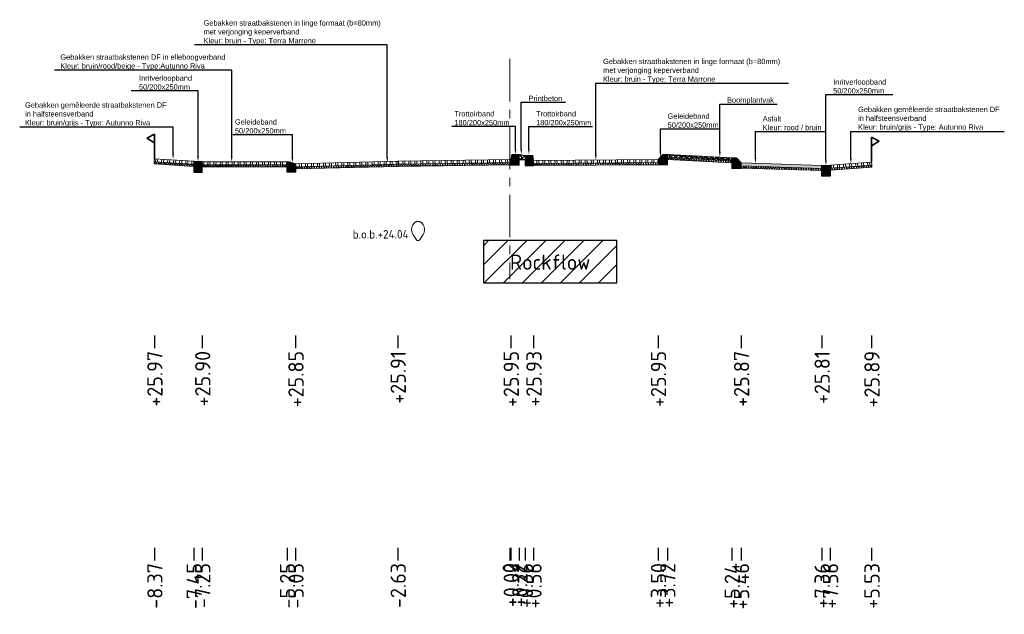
# Model space of a CAD drawing. Header units: metres. Extents: x 198530 to 198748, y 355169 to 355318.
# Tile 13 of 37: x 198532 to 198555, y 355303 to 355317. Entities that reach past the tile are written whole.
import ezdxf
from ezdxf import colors
from ezdxf.entities.mleader import LeaderData, LeaderLine
from ezdxf.math import Vec2, Vec3

# ---------------------------------------------------------------- set-up
doc = ezdxf.new("R2010")
doc.units = ezdxf.units.M
doc.linetypes.add('AM-AS', pattern=[16, 10, -2, 2, -2])
doc.linetypes.add('RI-GWA', pattern=[18.45, 6, -1.8, 1.75, -1.8, 1.75, -1.8, 1.75, -1.8])
doc.layers.get('Defpoints').update_dxf_attribs({"lineweight": 25})
for name, color, linetype, lineweight in [('B-WE-RI-GWA-BESTAANDE RIOLERING', 252, 'RI-GWA', 18), ('C3D-LABELS', 7, 'Continuous', 25), ('N-WE-AM-AS-G', 10, 'AM-AS', 18), ('N-WE-VH-TROTTOIRBAND 180 200', 7, 'RI-GWA', 18), ('N-WE-VH-TROTTOIRBAND 180 200-A', 252, 'RI-GWA', 18), ('N-WE-VH-VERHARDING_FUNDERING-G', 7, 'Continuous', 35), ('X-XX-AL-T25', 7, 'Continuous', 25)]:
    doc.layers.add(name, color=color, linetype=linetype, lineweight=lineweight)
for name, color, linetype in [('N-WE-AL-DETAIL-G', 7, 'Continuous'), ('N-WE-VH-ROCKFLOW-G', 10, 'Continuous'), ('N-WE-VH-VERHARDING_PRINTBETON-A', 252, 'Continuous')]:
    doc.layers.add(name, color=color, linetype=linetype)
doc.styles.add('NLCS-ISO', font='NLCS-ISO.ttf')
doc.styles.add('NLCS-ISO-M200-T25', font='NLCS-ISO.ttf', dxfattribs={"height": 0.5})
doc.styles.add('NLCS-ISO-M50-T25', font='NLCS-ISO.ttf', dxfattribs={"height": 0.125})
pattern_1 = [(60, (-3613.88653, -302.51122), (-0.0433012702, 0.025), []), (120, (-3613.88653, -302.51122), (-0.0433012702, -0.025), [])]

# ---------------------------------------------------------------- blocks, each defined once
blk = doc.blocks.new('Geleideband_5-20x25')
at = {"layer": 'N-WE-AL-DETAIL-G'}
h = blk.add_hatch(color=252, dxfattribs=at)
h.dxf.hatch_style = 1
h.paths.add_polyline_path([(0.2, -0.25), (0, -0.25), (0, 0), (0.05, 0), (0.2, -0.05)])
blk.add_lwpolyline([(0.2, -0.25), (0, -0.25), (0, 0), (0.05, 0), (0.2, -0.05)], close=True)
blk = doc.blocks.new('*U115')
at = {"lineweight": 9}
h = blk.add_hatch(dxfattribs=at)
h.set_pattern_fill('GRAVEL', color=252, scale=0.005)
h.paths.add_polyline_path([(0, 0), (-1.521, -0.038), (-1.521, -0.108), (0.001, -0.07)])
h = blk.add_hatch(dxfattribs=at)
h.set_pattern_fill('AVH-ASFALT', color=252, scale=0.05, pattern_type=2)
h.set_pattern_definition(pattern_1)
h.paths.add_polyline_path([(0.001, -0.07), (-1.521, -0.108), (-1.521, -0.158), (0.001, -0.12)])
for points in [[(0.001, -0.12), (-1.521, -0.158), (-1.522, -0.038), (0, 0)], [(0.001, -0.07), (-1.521, -0.108)]]:
    blk.add_lwpolyline(points, dxfattribs=at)
at = {"layer": 'Defpoints', "color": 6, "lineweight": 9}
for points in [[(0, 0), (-1.521, -0.038), (-1.521, -0.108), (0.001, -0.07)], [(0.001, -0.07), (-1.521, -0.108), (-1.521, -0.158), (0.001, -0.12)]]:
    blk.add_lwpolyline(points, close=True, dxfattribs=at)
blk = doc.blocks.new('Inritverloopband_20x25')
at = {"layer": 'N-WE-AL-DETAIL-G'}
h = blk.add_hatch(color=252, dxfattribs=at)
h.dxf.hatch_style = 1
h.paths.add_polyline_path([(0.2, -0.25), (0, -0.25), (0, 0), (0.2, 0)])
blk.add_lwpolyline([(0.2, -0.25), (0, -0.25), (0, 0), (0.2, 0)], close=True)
blk.add_lwpolyline([(0.2, 0), (0.2, 0.01)])
blk = doc.blocks.new('*U73')
at = {"lineweight": 9}
h = blk.add_hatch(dxfattribs=at)
h.set_pattern_fill('ANSI32', color=252, scale=0.015, angle=47)
h.paths.add_polyline_path([(0, 0), (-0.978, -0.024), (-0.977, -0.094), (0.001, -0.07)])
h = blk.add_hatch(dxfattribs=at)
h.set_pattern_fill('AVH-ASFALT', color=252, scale=0.05, pattern_type=2)
h.set_pattern_definition(pattern_1)
h.paths.add_polyline_path([(0.001, -0.07), (-0.977, -0.094), (-0.977, -0.144), (0.001, -0.12)])
for points in [[(0.001, -0.12), (-0.977, -0.144), (-0.978, -0.024), (0, 0)], [(0.001, -0.07), (-0.977, -0.094)]]:
    blk.add_lwpolyline(points, dxfattribs=at)
at = {"layer": 'Defpoints', "color": 6, "lineweight": 9}
for points in [[(0, 0), (-0.978, -0.024), (-0.977, -0.094), (0.001, -0.07)], [(0.001, -0.07), (-0.977, -0.094), (-0.977, -0.144), (0.001, -0.12)]]:
    blk.add_lwpolyline(points, close=True, dxfattribs=at)
blk = doc.blocks.new('OBJ_Grens')
at = {"layer": 'N-WE-VH-VERHARDING_FUNDERING-G'}
for p, q in [((0, 0), (0, 0.586)), ((0, 0.586), (0.179, 0.496)), ((0.179, 0.496), (0, 0.386))]:
    blk.add_line(p, q, dxfattribs=at)
blk = doc.blocks.new('*U103')
at = {"lineweight": 9}
h = blk.add_hatch(color=252, dxfattribs=at)
h.dxf.hatch_style = 1
h.paths.add_polyline_path([(0, 0), (-1.9, -0.048), (-1.899, -0.117), (0.001, -0.07)])
h = blk.add_hatch(dxfattribs=at)
h.set_pattern_fill('AVH-ASFALT', color=252, scale=0.05, pattern_type=2)
h.set_pattern_definition(pattern_1)
h.paths.add_polyline_path([(0.001, -0.07), (-1.899, -0.117), (-1.899, -0.167), (0.001, -0.12)])
for points in [[(0.001, -0.12), (-1.899, -0.167), (-1.9, -0.048), (0, 0)], [(0.001, -0.07), (-1.899, -0.117)]]:
    blk.add_lwpolyline(points, dxfattribs=at)
at = {"layer": 'Defpoints', "color": 6, "lineweight": 9}
for points in [[(0, 0), (-1.9, -0.048), (-1.899, -0.117), (0.001, -0.07)], [(0.001, -0.07), (-1.899, -0.117), (-1.899, -0.167), (0.001, -0.12)]]:
    blk.add_lwpolyline(points, close=True, dxfattribs=at)
blk = doc.blocks.new('*U74')
at = {"lineweight": 9}
h = blk.add_hatch(dxfattribs=at)
h.set_pattern_fill('ANSI32', color=252, scale=0.015, angle=47)
h.paths.add_polyline_path([(0, 0), (-2.665, -0.067), (-2.664, -0.137), (0.001, -0.07)])
h = blk.add_hatch(dxfattribs=at)
h.set_pattern_fill('AVH-ASFALT', color=252, scale=0.05, pattern_type=2)
h.set_pattern_definition(pattern_1)
h.paths.add_polyline_path([(0.001, -0.07), (-2.664, -0.137), (-2.664, -0.187), (0.001, -0.12)])
for points in [[(0.001, -0.12), (-2.664, -0.187), (-2.665, -0.067), (0, 0)], [(0.001, -0.07), (-2.664, -0.137)]]:
    blk.add_lwpolyline(points, dxfattribs=at)
at = {"layer": 'Defpoints', "color": 6, "lineweight": 9}
for points in [[(0, 0), (-2.665, -0.067), (-2.664, -0.137), (0.001, -0.07)], [(0.001, -0.07), (-2.664, -0.137), (-2.664, -0.187), (0.001, -0.12)]]:
    blk.add_lwpolyline(points, close=True, dxfattribs=at)
blk = doc.blocks.new('*U75')
at = {"lineweight": 9}
h = blk.add_hatch(dxfattribs=at)
h.set_pattern_fill('ANSI32', color=252, scale=0.015, angle=47)
h.paths.add_polyline_path([(0, 0), (-2.411, -0.06), (-2.411, -0.13), (0.001, -0.07)])
h = blk.add_hatch(dxfattribs=at)
h.set_pattern_fill('AVH-ASFALT', color=252, scale=0.05, pattern_type=2)
h.set_pattern_definition(pattern_1)
h.paths.add_polyline_path([(0.001, -0.07), (-2.411, -0.13), (-2.411, -0.18), (0.001, -0.12)])
for points in [[(0.001, -0.12), (-2.411, -0.18), (-2.411, -0.06), (0, 0)], [(0.001, -0.07), (-2.411, -0.13)]]:
    blk.add_lwpolyline(points, dxfattribs=at)
at = {"layer": 'Defpoints', "color": 6, "lineweight": 9}
for points in [[(0, 0), (-2.411, -0.06), (-2.411, -0.13), (0.001, -0.07)], [(0.001, -0.07), (-2.411, -0.13), (-2.411, -0.18), (0.001, -0.12)]]:
    blk.add_lwpolyline(points, close=True, dxfattribs=at)
blk = doc.blocks.new('*U76')
at = {"lineweight": 9}
h = blk.add_hatch(dxfattribs=at)
h.set_pattern_fill('ANSI32', color=252, scale=0.015, angle=47)
h.paths.add_polyline_path([(0, 0), (-2.936, -0.073), (-2.935, -0.143), (0.001, -0.07)])
h = blk.add_hatch(dxfattribs=at)
h.set_pattern_fill('AVH-ASFALT', color=252, scale=0.05, pattern_type=2)
h.set_pattern_definition(pattern_1)
h.paths.add_polyline_path([(0.001, -0.07), (-2.935, -0.143), (-2.935, -0.193), (0.001, -0.12)])
for points in [[(0.001, -0.12), (-2.935, -0.193), (-2.936, -0.073), (0, 0)], [(0.001, -0.07), (-2.935, -0.143)]]:
    blk.add_lwpolyline(points, dxfattribs=at)
at = {"layer": 'Defpoints', "color": 6, "lineweight": 9}
for points in [[(0, 0), (-2.936, -0.073), (-2.935, -0.143), (0.001, -0.07)], [(0.001, -0.07), (-2.935, -0.143), (-2.935, -0.193), (0.001, -0.12)]]:
    blk.add_lwpolyline(points, close=True, dxfattribs=at)
blk = doc.blocks.new('*U77')
at = {"lineweight": 9}
h = blk.add_hatch(dxfattribs=at)
h.set_pattern_fill('ANSI32', color=252, scale=0.015, angle=47)
h.paths.add_polyline_path([(0, 0), (-1.999, -0.05), (-1.999, -0.12), (0.001, -0.07)])
h = blk.add_hatch(dxfattribs=at)
h.set_pattern_fill('AVH-ASFALT', color=252, scale=0.05, pattern_type=2)
h.set_pattern_definition(pattern_1)
h.paths.add_polyline_path([(0.001, -0.07), (-1.999, -0.12), (-1.999, -0.17), (0.001, -0.12)])
for points in [[(0.001, -0.12), (-1.999, -0.17), (-1.999, -0.05), (0, 0)], [(0.001, -0.07), (-1.999, -0.12)]]:
    blk.add_lwpolyline(points, dxfattribs=at)
at = {"layer": 'Defpoints', "color": 6, "lineweight": 9}
for points in [[(0, 0), (-1.999, -0.05), (-1.999, -0.12), (0.001, -0.07)], [(0.001, -0.07), (-1.999, -0.12), (-1.999, -0.17), (0.001, -0.12)]]:
    blk.add_lwpolyline(points, close=True, dxfattribs=at)
blk = doc.blocks.new('*U78')
at = {"lineweight": 9}
h = blk.add_hatch(dxfattribs=at)
h.set_pattern_fill('ANSI32', color=252, scale=0.015, angle=47)
h.paths.add_polyline_path([(0, 0), (-0.93, -0.023), (-0.929, -0.093), (0.001, -0.07)])
h = blk.add_hatch(dxfattribs=at)
h.set_pattern_fill('AVH-ASFALT', color=252, scale=0.05, pattern_type=2)
h.set_pattern_definition(pattern_1)
h.paths.add_polyline_path([(0.001, -0.07), (-0.929, -0.093), (-0.929, -0.143), (0.001, -0.12)])
for points in [[(0.001, -0.12), (-0.929, -0.143), (-0.93, -0.023), (0, 0)], [(0.001, -0.07), (-0.929, -0.093)]]:
    blk.add_lwpolyline(points, dxfattribs=at)
at = {"layer": 'Defpoints', "color": 6, "lineweight": 9}
for points in [[(0, 0), (-0.93, -0.023), (-0.929, -0.093), (0.001, -0.07)], [(0.001, -0.07), (-0.929, -0.093), (-0.929, -0.143), (0.001, -0.12)]]:
    blk.add_lwpolyline(points, close=True, dxfattribs=at)

msp = doc.modelspace()

# ---------------------------------------------------------------- hatches: boundary and pattern name
at = {"layer": 'N-WE-VH-ROCKFLOW-G'}
h = msp.add_hatch(dxfattribs=at)
h.set_pattern_fill('ANSI31', color=256, scale=0.1)
h.set_pattern_definition([(45, (0, 22), (-0.22450640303, 0.22450640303), [])])
h.paths.add_polyline_path([(198543.14, 355311.042), (198546.29, 355311.042), (198546.29, 355312.042), (198543.14, 355312.042)])
h.paths.add_polyline_path([(198543.643, 355311.119), (198545.767, 355311.119), (198545.767, 355311.983), (198543.643, 355311.983)], flags=24)
at = {"layer": 'N-WE-VH-TROTTOIRBAND 180 200-A'}
h = msp.add_hatch(color=256, dxfattribs=at)
h.dxf.hatch_style = 1
h.paths.add_polyline_path([(198543.807, 355314.071), (198543.987, 355314.071), (198543.987, 355313.821), (198543.787, 355313.821), (198543.787, 355313.951)])
h = msp.add_hatch(color=256, dxfattribs=at)
h.dxf.hatch_style = 1
h.paths.add_polyline_path([(198544.303, 355314.051), (198544.123, 355314.051), (198544.123, 355313.801), (198544.323, 355313.801), (198544.323, 355313.931)])
h = msp.add_hatch(color=256, dxfattribs=at)
h.dxf.hatch_style = 1
h.paths.add_polyline_path([(198547.37, 355314.075), (198547.26, 355313.951), (198547.26, 355313.825), (198547.48, 355313.825), (198547.48, 355314.075)])
h = msp.add_hatch(color=256, dxfattribs=at)
h.dxf.hatch_style = 1
h.paths.add_polyline_path([(198549.11, 355313.995), (198549.22, 355313.871), (198549.22, 355313.745), (198549, 355313.745), (198549, 355313.995)])
at = {"layer": 'N-WE-VH-VERHARDING_PRINTBETON-A', "lineweight": 9}
h = msp.add_hatch(dxfattribs=at)
h.set_pattern_fill('ANSI37', color=256, scale=0.02, angle=-9.798)
h.set_pattern_definition([(35.202017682, (453234.140436, 672169.147095), (-0.036605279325, 0.051887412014), []), (125.202017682, (453234.140436, 672169.147095), (-0.051887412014, -0.036605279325), [])])
h.paths.add_polyline_path([(198543.987, 355314.071), (198543.987, 355313.95), (198544.123, 355313.95), (198544.123, 355314.051)])

# ---------------------------------------------------------------- linework, layer by layer
at = {"layer": 'B-WE-RI-GWA-BESTAANDE RIOLERING'}
msp.add_lwpolyline([(198541.559, 355312.062, 0.52368), (198541.639, 355312.062), (198541.714, 355312.174, 0.298001), (198541.714, 355312.424, 0.586887), (198541.484, 355312.424, 0.298001), (198541.484, 355312.174)], format="xyb", close=True, dxfattribs=at)
at = {"layer": 'C3D-LABELS', "color": 7, "linetype": 'Continuous', "lineweight": 25}
for p, q in [((198535.382, 355309.802), (198535.382, 355309.502)), ((198536.51, 355309.802), (198536.51, 355309.502)), ((198538.71, 355309.802), (198538.71, 355309.502)), ((198541.121, 355309.802), (198541.121, 355309.502)), ((198543.787, 355309.802), (198543.787, 355309.502)), ((198544.323, 355309.802), (198544.323, 355309.502)), ((198547.26, 355309.802), (198547.26, 355309.502)), ((198549.22, 355309.802), (198549.22, 355309.502)), ((198551.12, 355309.802), (198551.12, 355309.502)), ((198552.296, 355309.802), (198552.296, 355309.502)), ((198535.382, 355304.801), (198535.382, 355304.501)), ((198536.31, 355304.801), (198536.31, 355304.501)), ((198536.51, 355304.801), (198536.51, 355304.501)), ((198538.51, 355304.801), (198538.51, 355304.501)), ((198538.71, 355304.801), (198538.71, 355304.501)), ((198541.121, 355304.801), (198541.121, 355304.501)), ((198543.76, 355304.801), (198543.76, 355304.501)), ((198543.787, 355304.801), (198543.787, 355304.501)), ((198543.987, 355304.801), (198543.987, 355304.501)), ((198544.123, 355304.801), (198544.123, 355304.501)), ((198544.323, 355304.801), (198544.323, 355304.501)), ((198547.26, 355304.801), (198547.26, 355304.501)), ((198547.48, 355304.801), (198547.48, 355304.501)), ((198549, 355304.801), (198549, 355304.501)), ((198549.22, 355304.801), (198549.22, 355304.501)), ((198551.12, 355304.801), (198551.12, 355304.501)), ((198551.32, 355304.801), (198551.32, 355304.501)), ((198552.296, 355304.801), (198552.296, 355304.501))]:
    msp.add_line(p, q, dxfattribs=at)
at = {"layer": 'N-WE-AL-DETAIL-G'}
for points in [[(198543.987, 355314.071), (198544.123, 355314.051), (198544.123, 355313.95)], [(198543.987, 355313.95), (198544.123, 355313.95)]]:
    msp.add_lwpolyline(points, dxfattribs=at)
at = {"layer": 'N-WE-AM-AS-G', "ltscale": 0.1}
msp.add_lwpolyline([(198543.76, 355316.324), (198543.76, 355311.135)], dxfattribs=at)
at = {"layer": 'N-WE-VH-ROCKFLOW-G'}
msp.add_lwpolyline([(198543.14, 355311.042), (198546.29, 355311.042), (198546.29, 355312.042), (198543.14, 355312.042)], close=True, dxfattribs=at)
at = {"layer": 'N-WE-VH-TROTTOIRBAND 180 200'}
for points in [[(198543.807, 355314.071), (198543.987, 355314.071), (198543.987, 355313.821), (198543.787, 355313.821), (198543.787, 355313.951)], [(198544.303, 355314.051), (198544.123, 355314.051), (198544.123, 355313.801), (198544.323, 355313.801), (198544.323, 355313.931)], [(198547.37, 355314.075), (198547.26, 355313.951), (198547.26, 355313.825), (198547.48, 355313.825), (198547.48, 355314.075)], [(198549.11, 355313.995), (198549.22, 355313.871), (198549.22, 355313.745), (198549, 355313.745), (198549, 355313.995)]]:
    msp.add_lwpolyline(points, close=True, dxfattribs=at)

# ---------------------------------------------------------------- block references
at = {"layer": 'N-WE-AL-DETAIL-G', "xscale": -1}
for name, p in [('OBJ_Grens', (198535.381, 355313.961)), ('Inritverloopband_20x25', (198536.51, 355313.901))]:
    msp.add_blockref(name, p, dxfattribs=at)
at = {"layer": 'N-WE-AL-DETAIL-G'}
for name, p in [('OBJ_Grens', (198552.296, 355313.891)), ('Geleideband_5-20x25', (198538.51, 355313.901)), ('Inritverloopband_20x25', (198551.12, 355313.811))]:
    msp.add_blockref(name, p, dxfattribs=at)
at = {"layer": 'N-WE-AL-DETAIL-G', "xscale": -1}
for name, p, rotation in [('*U78', (198535.382, 355313.971), 357.7726938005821), ('*U77', (198536.51, 355313.901), 1.432078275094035), ('*U75', (198538.71, 355313.851), 2.859418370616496), ('*U103', (198549.22, 355313.871), 359.6232563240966)]:
    msp.add_blockref(name, p, dxfattribs=dict(at, rotation=rotation))
at = {"layer": 'N-WE-AL-DETAIL-G'}
for name, p, rotation in [('*U74', (198543.787, 355313.951), 359.4258875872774), ('*U76', (198547.26, 355313.951), 358.9580631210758), ('*U115', (198549, 355313.995), 355.5551163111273), ('*U73', (198552.296, 355313.891), 2.681987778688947)]:
    msp.add_blockref(name, p, dxfattribs=dict(at, rotation=rotation))

# ---------------------------------------------------------------- texts
at = {"layer": 'B-WE-RI-GWA-BESTAANDE RIOLERING', "insert": (198540.056, 355312.29), "char_height": 0.2, "attachment_point": 1, "style": 'NLCS-ISO-M200-T25'}
msp.add_mtext_dynamic_manual_height_columns('b.o.b.+24.04', width=1.70356, gutter_width=2.5, heights=[0.543], dxfattribs=at)
at = {"layer": 'C3D-LABELS', "color": 7, "linetype": 'Continuous', "lineweight": 25, "char_height": 0.36, "attachment_point": 6, "rotation": 90, "style": 'NLCS-ISO'}
for s, insert in [('+25.97', (198535.392, 355309.441)), ('+25.90', (198536.52, 355309.441)), ('+25.85', (198538.72, 355309.441)), ('+25.91', (198541.131, 355309.441)), ('+25.95', (198543.797, 355309.441)), ('+25.93', (198544.333, 355309.441)), ('+25.95', (198547.27, 355309.441)), ('+25.87', (198549.23, 355309.441)), ('+25.81', (198551.13, 355309.441)), ('+25.89', (198552.306, 355309.441)), ('-8.37', (198535.392, 355304.44)), ('-7.45', (198536.32, 355304.44)), ('-7.25', (198536.52, 355304.44)), ('-5.25', (198538.52, 355304.44)), ('-5.05', (198538.72, 355304.44)), ('-2.63', (198541.131, 355304.44)), ('0', (198543.77, 355304.44)), ('+0.02', (198543.797, 355304.44)), ('+0.22', (198543.997, 355304.44)), ('+0.36', (198544.133, 355304.44)), ('+0.56', (198544.333, 355304.44)), ('+3.50', (198547.27, 355304.44)), ('+3.72', (198547.49, 355304.44)), ('+5.24', (198549.01, 355304.44)), ('+5.46', (198549.23, 355304.44)), ('+7.36', (198551.13, 355304.44)), ('+7.56', (198551.33, 355304.44)), ('+5.53', (198552.306, 355304.44))]:
    msp.add_mtext(s, dxfattribs=dict(at, insert=insert))
at = {"layer": 'N-WE-VH-ROCKFLOW-G', "insert": (198543.769, 355311.713), "char_height": 0.36, "attachment_point": 1, "style": 'NLCS-ISO'}
msp.add_mtext('Rockflow', dxfattribs=at)

# ---------------------------------------------------------------- leaders
at = {"layer": 'X-XX-AL-T25'}
ml = msp.add_multileader_mtext('Standard', dxfattribs=at)
ml.set_content('{\\fArial|b0|i0|c0|p34;Gebakken straatbakstenen in linge formaat (b=80mm) \\Pmet verjonging keperverband\\PKleur: bruin - Type: Terra Marrone}', color=256, style='NLCS-ISO-M50-T25')
ml.set_leader_properties(color=256, linetype='ByLayer', lineweight=-1)
ml.build(insert=Vec2(0, 0))
ml.multileader.update_dxf_attribs({"text_left_attachment_type": 5, "text_right_attachment_type": 5, "dogleg_length": 0.125, "arrow_head_size": 0.125})
ctx = ml.context
ctx.base_point, ctx.char_height, ctx.arrow_head_size, ctx.landing_gap_size, ctx.plane_origin = Vec3(198536.495, 355316.654), 0.125, 0.125, 0.045, Vec3(198541.392, 355314.224)
ctx.left_attachment, ctx.right_attachment = 5, 5
notes = []
notes.append((ctx, [(1, (1, 1, 0), (198540.873, 355316.654), (-1, 0), 0.125, [(0, [(198540.873, 355313.876)], 0, [])])]))
ctx.mtext.insert, ctx.mtext.flow_direction = Vec3(198536.54, 355317.235), 5
ml = msp.add_multileader_mtext('Standard', dxfattribs=at)
ml.set_content('{\\fArial|b0|i0|c0|p34;Gebakken straatbakstenen DF in elleboogverband\\PKleur: bruin/rood/beige - Type:Autunno Riva}', color=256, style='NLCS-ISO-M50-T25')
ml.set_leader_properties(color=256, linetype='ByLayer', lineweight=-1)
ml.build(insert=Vec2(0, 0))
ml.multileader.update_dxf_attribs({"text_left_attachment_type": 5, "text_right_attachment_type": 5, "dogleg_length": 0.125, "arrow_head_size": 0.125})
ctx = ml.context
ctx.base_point, ctx.char_height, ctx.arrow_head_size, ctx.landing_gap_size, ctx.plane_origin = Vec3(198533.117, 355316.056), 0.125, 0.125, 0.045, Vec3(198535.646, 355314.191)
ctx.left_attachment, ctx.right_attachment = 5, 5
notes.append((ctx, [(1, (1, 1, 0), (198537.203, 355316.056), (-1, 0), 0.125, [(0, [(198537.203, 355313.901)], 0, [])])]))
ctx.mtext.insert, ctx.mtext.flow_direction = Vec3(198533.162, 355316.43), 5
ml = msp.add_multileader_mtext('Standard', dxfattribs=at)
ml.set_content('{\\fArial|b0|i0|c0|p34;Gebakken straatbakstenen in linge formaat (b=80mm) \\Pmet verjonging keperverband\\PKleur: bruin - Type: Terra Marrone}', color=256, style='NLCS-ISO-M50-T25')
ml.set_leader_properties(color=256, linetype='ByLayer', lineweight=-1)
ml.build(insert=Vec2(0, 0))
ml.multileader.update_dxf_attribs({"text_left_attachment_type": 5, "text_right_attachment_type": 5, "dogleg_length": 0.125, "arrow_head_size": 0.125})
ctx = ml.context
ctx.base_point, ctx.char_height, ctx.arrow_head_size, ctx.landing_gap_size, ctx.plane_origin = Vec3(198545.917, 355315.749), 0.125, 0.125, 0.045, Vec3(198546.311, 355314.289)
ctx.left_attachment, ctx.right_attachment = 5, 5
notes.append((ctx, [(0, (1, 1, 0), (198545.792, 355315.749), (1, 0), 0.125, [(0, [(198545.792, 355313.941)], 0, [])])]))
ctx.mtext.insert, ctx.mtext.flow_direction = Vec3(198545.962, 355316.329), 5
ml = msp.add_multileader_mtext('Standard', dxfattribs=at)
ml.set_content('{\\fArial|b0|i0|c0|p34;Inritverloopband \\P50/200x250mm}', color=256, style='NLCS-ISO-M50-T25')
ml.set_leader_properties(color=256, linetype='ByLayer', lineweight=-1)
ml.build(insert=Vec2(0, 0))
ml.multileader.update_dxf_attribs({"text_left_attachment_type": 5, "text_right_attachment_type": 5, "dogleg_length": 0.125, "arrow_head_size": 0.125})
ctx = ml.context
ctx.base_point, ctx.char_height, ctx.arrow_head_size, ctx.landing_gap_size, ctx.plane_origin = Vec3(198534.972, 355315.574), 0.125, 0.125, 0.045, Vec3(198536.929, 355314.249)
ctx.left_attachment, ctx.right_attachment = 5, 5
notes.append((ctx, [(1, (1, 1, 0), (198536.41, 355315.574), (-1, 0), 0.125, [(0, [(198536.41, 355313.901)], 0, [])])]))
ctx.mtext.insert, ctx.mtext.flow_direction = Vec3(198535.017, 355315.934), 5
ml = msp.add_multileader_mtext('Standard', dxfattribs=at)
ml.set_content('{\\fArial|b0|i0|c0|p34;Inritverloopband \\P50/200x250mm}', color=256, style='NLCS-ISO-M50-T25')
ml.set_leader_properties(color=256, linetype='ByLayer', lineweight=-1)
ml.build(insert=Vec2(0, 0))
ml.multileader.update_dxf_attribs({"text_left_attachment_type": 5, "text_right_attachment_type": 5, "dogleg_length": 0.125, "arrow_head_size": 0.125})
ctx = ml.context
ctx.base_point, ctx.char_height, ctx.arrow_head_size, ctx.landing_gap_size, ctx.plane_origin = Vec3(198551.345, 355315.484), 0.125, 0.125, 0.045, Vec3(198551.739, 355314.159)
ctx.left_attachment, ctx.right_attachment = 5, 5
notes.append((ctx, [(0, (1, 1, 0), (198551.22, 355315.484), (1, 0), 0.125, [(0, [(198551.22, 355313.811)], 0, [])])]))
ctx.mtext.insert, ctx.mtext.flow_direction = Vec3(198551.39, 355315.844), 5
ml = msp.add_multileader_mtext('Standard', dxfattribs=at)
ml.set_content('{\\fArial|b0|i0|c0|p34;Gebakken gemêleerde straatbakstenen DF \\Pin halfsteensverband\\PKleur: bruin/grijs - Type: Autunno Riva}', color=256, style='NLCS-ISO-M50-T25')
ml.set_leader_properties(color=256, linetype='ByLayer', lineweight=-1)
ml.build(insert=Vec2(0, 0))
ml.multileader.update_dxf_attribs({"text_left_attachment_type": 5, "text_right_attachment_type": 5, "dogleg_length": 0.125, "arrow_head_size": 0.125})
ctx = ml.context
ctx.base_point, ctx.char_height, ctx.arrow_head_size, ctx.landing_gap_size, ctx.plane_origin = Vec3(198532.284, 355314.716), 0.125, 0.125, 0.045, Vec3(198534.264, 355314.249)
ctx.left_attachment, ctx.right_attachment = 5, 5
notes.append((ctx, [(1, (1, 1, 0), (198535.821, 355314.716), (-1, 0), 0.125, [(0, [(198535.821, 355313.959)], 0, [])])]))
ctx.mtext.insert, ctx.mtext.flow_direction = Vec3(198532.329, 355315.3), 5
ml = msp.add_multileader_mtext('Standard', dxfattribs=at)
ml.set_content('{\\fArial|b0|i0|c0|p34;Printbeton}', color=256, style='NLCS-ISO-M50-T25')
ml.set_leader_properties(color=256, linetype='ByLayer', lineweight=-1)
ml.build(insert=Vec2(0, 0))
ml.multileader.update_dxf_attribs({"text_left_attachment_type": 5, "text_right_attachment_type": 5, "dogleg_length": 0.125, "arrow_head_size": 0.125})
ctx = ml.context
ctx.base_point, ctx.char_height, ctx.arrow_head_size, ctx.landing_gap_size, ctx.plane_origin = Vec3(198544.159, 355315.307), 0.125, 0.125, 0.045, Vec3(198544.553, 355314.419)
ctx.left_attachment, ctx.right_attachment = 5, 5
notes.append((ctx, [(0, (1, 1, 0), (198544.034, 355315.307), (1, 0), 0.125, [(0, [(198544.034, 355314.071)], 0, [])])]))
ctx.mtext.insert, ctx.mtext.flow_direction = Vec3(198544.204, 355315.457), 5
ml = msp.add_multileader_mtext('Standard', dxfattribs=at)
ml.set_content('{\\fArial|b0|i0|c0|p34;Boomplantvak}', color=256, style='NLCS-ISO-M50-T25')
ml.set_leader_properties(color=256, linetype='ByLayer', lineweight=-1)
ml.build(insert=Vec2(0, 0))
ml.multileader.update_dxf_attribs({"text_left_attachment_type": 5, "text_right_attachment_type": 5, "dogleg_length": 0.125, "arrow_head_size": 0.125})
ctx = ml.context
ctx.base_point, ctx.char_height, ctx.arrow_head_size, ctx.landing_gap_size, ctx.plane_origin = Vec3(198548.842, 355315.259), 0.125, 0.125, 0.045, Vec3(198549.236, 355314.357)
ctx.left_attachment, ctx.right_attachment = 5, 5
notes.append((ctx, [(0, (1, 1, 0), (198548.717, 355315.259), (1, 0), 0.125, [(0, [(198548.717, 355314.009)], 0, [])])]))
ctx.mtext.insert, ctx.mtext.flow_direction = Vec3(198548.887, 355315.418), 5
ml = msp.add_multileader_mtext('Standard', dxfattribs=at)
ml.set_content('{\\fArial|b0|i0|c0|p34;Trottoirband\\P180/200x250mm}', color=256, style='NLCS-ISO-M50-T25')
ml.set_leader_properties(color=256, linetype='ByLayer', lineweight=-1)
ml.build(insert=Vec2(0, 0))
ml.multileader.update_dxf_attribs({"text_left_attachment_type": 5, "text_right_attachment_type": 5, "dogleg_length": 0.125, "arrow_head_size": 0.125})
ctx = ml.context
ctx.base_point, ctx.char_height, ctx.arrow_head_size, ctx.landing_gap_size, ctx.plane_origin = Vec3(198542.411, 355314.733), 0.125, 0.125, 0.045, Vec3(198544.416, 355314.419)
ctx.left_attachment, ctx.right_attachment = 5, 5
notes.append((ctx, [(1, (1, 1, 0), (198543.897, 355314.733), (-1, 0), 0.125, [(0, [(198543.897, 355314.071)], 0, [])])]))
ctx.mtext.insert, ctx.mtext.flow_direction = Vec3(198542.456, 355315.093), 5
ml = msp.add_multileader_mtext('Standard', dxfattribs=at)
ml.set_content('{\\fArial|b0|i0|c0|p34;Trottoirband\\P180/200x250mm}', color=256, style='NLCS-ISO-M50-T25')
ml.set_leader_properties(color=256, linetype='ByLayer', lineweight=-1)
ml.build(insert=Vec2(0, 0))
ml.multileader.update_dxf_attribs({"text_left_attachment_type": 5, "text_right_attachment_type": 5, "dogleg_length": 0.125, "arrow_head_size": 0.125})
ctx = ml.context
ctx.base_point, ctx.char_height, ctx.arrow_head_size, ctx.landing_gap_size, ctx.plane_origin = Vec3(198544.338, 355314.733), 0.125, 0.125, 0.045, Vec3(198544.732, 355314.419)
ctx.left_attachment, ctx.right_attachment = 5, 5
notes.append((ctx, [(0, (1, 1, 0), (198544.213, 355314.733), (1, 0), 0.125, [(0, [(198544.213, 355314.071)], 0, [])])]))
ctx.mtext.insert, ctx.mtext.flow_direction = Vec3(198544.383, 355315.093), 5
ml = msp.add_multileader_mtext('Standard', dxfattribs=at)
ml.set_content('{\\fArial|b0|i0|c0|p34;Geleideband\\P50/200x250mm}', color=256, style='NLCS-ISO-M50-T25')
ml.set_leader_properties(color=256, linetype='ByLayer', lineweight=-1)
ml.build(insert=Vec2(0, 0))
ml.multileader.update_dxf_attribs({"text_left_attachment_type": 5, "text_right_attachment_type": 5, "dogleg_length": 0.125, "arrow_head_size": 0.125})
ctx = ml.context
ctx.base_point, ctx.char_height, ctx.arrow_head_size, ctx.landing_gap_size, ctx.plane_origin = Vec3(198547.44, 355314.675), 0.125, 0.125, 0.045, Vec3(198547.834, 355314.361)
ctx.left_attachment, ctx.right_attachment = 5, 5
notes.append((ctx, [(0, (1, 1, 0), (198547.315, 355314.675), (1, 0), 0.125, [(0, [(198547.315, 355314.013)], 0, [])])]))
ctx.mtext.insert, ctx.mtext.flow_direction = Vec3(198547.485, 355315.038), 5
ml = msp.add_multileader_mtext('Standard', dxfattribs=at)
ml.set_content('{\\fArial|b0|i0|c0|p34;Gebakken gemêleerde straatbakstenen DF \\Pin halfsteensverband\\PKleur: bruin/grijs - Type: Autunno Riva}', color=256, style='NLCS-ISO-M50-T25')
ml.set_leader_properties(color=256, linetype='ByLayer', lineweight=-1)
ml.build(insert=Vec2(0, 0))
ml.multileader.update_dxf_attribs({"text_left_attachment_type": 5, "text_right_attachment_type": 5, "dogleg_length": 0.125, "arrow_head_size": 0.125})
ctx = ml.context
ctx.base_point, ctx.char_height, ctx.arrow_head_size, ctx.landing_gap_size, ctx.plane_origin = Vec3(198551.933, 355314.612), 0.125, 0.125, 0.045, Vec3(198550.251, 355314.146)
ctx.left_attachment, ctx.right_attachment = 5, 5
notes.append((ctx, [(0, (1, 1, 0), (198551.808, 355314.612), (1, 0), 0.125, [(0, [(198551.808, 355313.856)], 0, [])])]))
ctx.mtext.insert, ctx.mtext.flow_direction = Vec3(198551.978, 355315.197), 5
ml = msp.add_multileader_mtext('Standard', dxfattribs=at)
ml.set_content('{\\fArial|b0|i0|c0|p34;Geleideband\\P50/200x250mm}', color=256, style='NLCS-ISO-M50-T25')
ml.set_leader_properties(color=256, linetype='ByLayer', lineweight=-1)
ml.build(insert=Vec2(0, 0))
ml.multileader.update_dxf_attribs({"text_left_attachment_type": 5, "text_right_attachment_type": 5, "dogleg_length": 0.125, "arrow_head_size": 0.125})
ctx = ml.context
ctx.base_point, ctx.char_height, ctx.arrow_head_size, ctx.landing_gap_size, ctx.plane_origin = Vec3(198537.235, 355314.538), 0.125, 0.125, 0.045, Vec3(198539.154, 355314.224)
ctx.left_attachment, ctx.right_attachment = 5, 5
notes.append((ctx, [(1, (1, 1, 0), (198538.635, 355314.538), (-1, 0), 0.125, [(0, [(198538.635, 355313.876)], 0, [])])]))
ctx.mtext.insert, ctx.mtext.flow_direction = Vec3(198537.28, 355314.901), 5
ml = msp.add_multileader_mtext('Standard', dxfattribs=at)
ml.set_content('{\\fArial|b0|i0|c0|p34;Asfalt\\PKleur: rood / bruin}', color=256, style='NLCS-ISO-M50-T25')
ml.set_leader_properties(color=256, linetype='ByLayer', lineweight=-1)
ml.build(insert=Vec2(0, 0))
ml.multileader.update_dxf_attribs({"text_left_attachment_type": 5, "text_right_attachment_type": 5, "dogleg_length": 0.125, "arrow_head_size": 0.125})
ctx = ml.context
ctx.base_point, ctx.char_height, ctx.arrow_head_size, ctx.landing_gap_size, ctx.plane_origin = Vec3(198549.683, 355314.615), 0.125, 0.125, 0.045, Vec3(198550.077, 355314.214)
ctx.left_attachment, ctx.right_attachment = 5, 5
notes.append((ctx, [(0, (1, 1, 0), (198549.558, 355314.615), (1, 0), 0.125, [(0, [(198549.558, 355313.866)], 0, [])])]))
ctx.mtext.insert, ctx.mtext.flow_direction = Vec3(198549.728, 355314.977), 5
for ctx, leaders in notes:
    for number, flags, end, landing, length, lines in leaders:
        leader = LeaderData()
        leader.index, (leader.has_last_leader_line, leader.has_dogleg_vector, leader.attachment_direction) = number, flags
        leader.last_leader_point, leader.dogleg_vector, leader.dogleg_length = Vec3(end), Vec3(landing), length
        for number, points, colour, breaks in lines:
            line = LeaderLine()
            line.index, line.vertices, line.color, line.breaks = number, Vec3.list(points), colors.encode_raw_color(colour), breaks
            leader.lines.append(line)
        ctx.leaders.append(leader)

doc.saveas('drawing.dxf')
